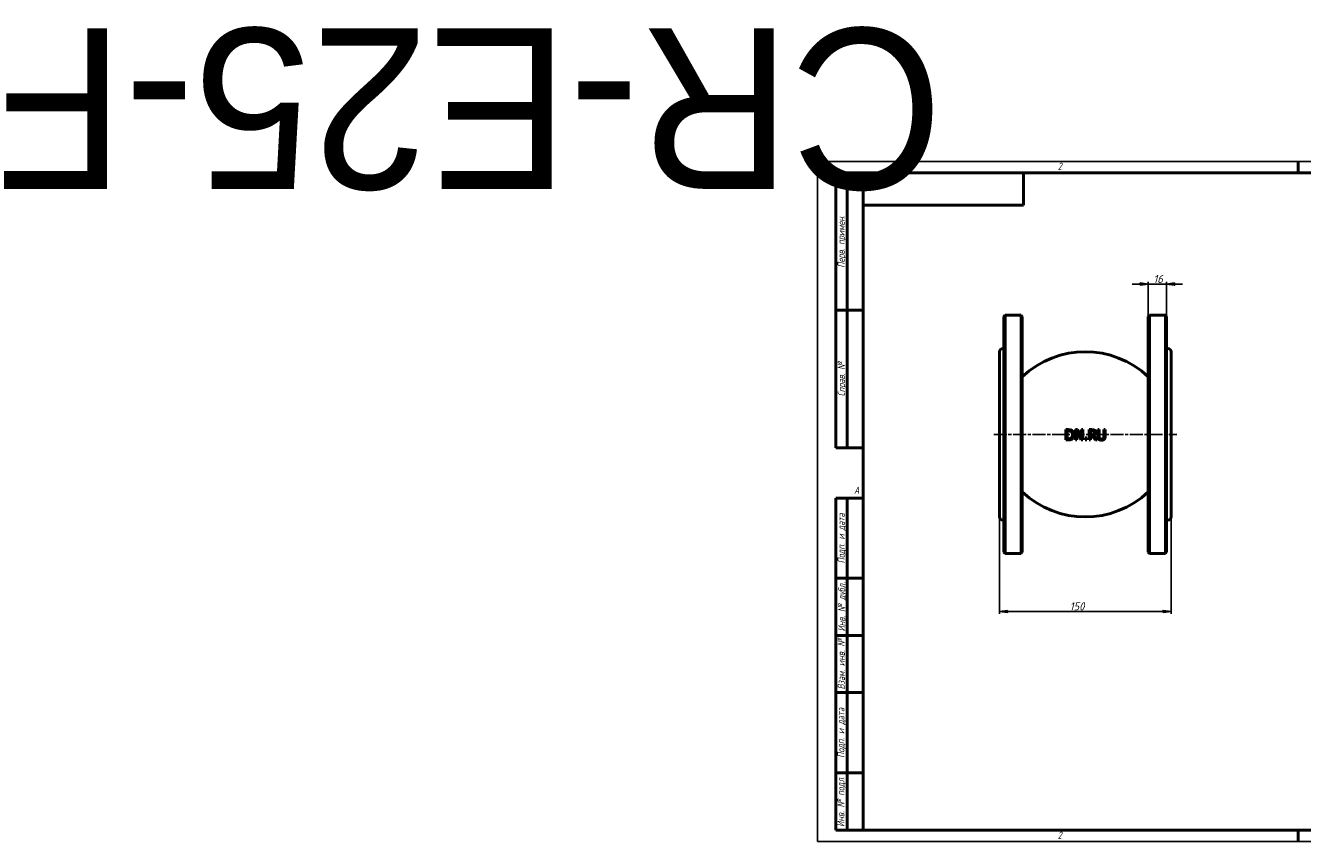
# Model space of a CAD drawing. Header units: millimetres. Extents: x -692 to 4606, y -139 to 713.
# Tile 1 of 3: x -692 to 424, y 0 to 713. Entities that reach past the tile are written whole.
import ezdxf
from ezdxf.enums import TextEntityAlignment as Align

# ---------------------------------------------------------------- set-up
doc = ezdxf.new("R2018")
doc.units = ezdxf.units.MM
doc.header["$LTSCALE"] = 2
doc.linetypes.add('CHAIN', pattern=[0.7087, 0.4724, -0.0591, 0.1181, -0.0591])
for name, color, linetype, lineweight in [('Видимый контур (ГОСТ)', 7, 'Continuous', 50), ('Кромка (ГОСТ)', 7, 'Continuous', 50), ('Обозначение (ГОСТ)', 7, 'Continuous', 25), ('Осевая линия (ГОСТ)', 7, 'Continuous', 25), ('Размер (ГОСТ)', 7, 'Continuous', 25), ('Эскизная геометрия (ГОСТ)', 7, 'Continuous', 50)]:
    doc.layers.add(name, color=color, linetype=linetype, lineweight=lineweight)
doc.styles.add('Альтернативный текст (ГОСТ)', font='arial.ttf', dxfattribs={"width": 0.8})
doc.styles.add('Обычный текст (ГОСТ)', font='GOST Common Italic.ttf')
doc.dimstyles.new('Обычный (ГОСТ)', dxfattribs={"dimscale": 2, "dimtxt": 3.5, "dimasz": 3.5, "dimexe": 1, "dimexo": 0, "dimgap": 0.5, "dimtad": 1, "dimtxsty": 'Обычный текст (ГОСТ)', "dimblk": 'Filled-1', "dimcen": 0.09, "dimdle": 15, "dimclrd": 256, "dimclre": 256, "dimclrt": 256, "dimazin": 2, "dimtfac": 0.714286, "dimtdec": 3, "dimtmove": 0, "dimatfit": 3, "dimfxl": 1, "dimtolj": 1, "dimlwd": 25, "dimlwe": 25, "dimarcsym": 0})

# ---------------------------------------------------------------- blocks, each defined once
blk = doc.blocks.new('Рамки ГОСТ - Рамка')
at = {"layer": 'Кромка (ГОСТ)', "lineweight": 25}
for p, q in [((0, 0), (0, 297)), ((0, 297), (420, 297)), ((420, 297), (420, 0)), ((420, 0), (0, 0))]:
    blk.add_line(p, q, dxfattribs=at)
at = {"layer": 'Кромка (ГОСТ)'}
for p, q in [((210, 292), (210, 297)), ((415, 292), (20, 292)), ((20, 292), (20, 5)), ((415, 5), (415, 292)), ((20, 5), (415, 5)), ((210, 5), (210, 0))]:
    blk.add_line(p, q, dxfattribs=at)
at = {"layer": 'Кромка (ГОСТ)', "char_height": 3.17, "attachment_point": 1, "style": 'Альтернативный текст (ГОСТ)'}
for s, insert, width in [('\\fGOST Common|b0|i1;{\\H3.1700;2}', (105, 296.5), 5.2328), ('\\fGOST Common|b0|i1;{\\H3.1700;1}', (315.02, 296.44), 5.2327), ('\\fGOST Common|b0|i1;{\\H3.1700;A}', (16, 155), 5.1335), ('\\fGOST Common|b0|i1;{\\H3.1700;A}', (416, 148.5), 5.0704), ('\\fGOST Common|b0|i1;{\\H3.1700;2}', (104.99, 4.3), 5.2328), ('\\fGOST Common|b0|i1;{\\H3.1700;1}', (315, 4.14), 6.6287), ('\\fGOST Common|b0|i1;{\\H3.1700;Формат А3}', (370, 4.39), 25.2103)]:
    blk.add_mtext(s, dxfattribs=dict(at, insert=insert, width=width))
blk = doc.blocks.new('ГОСТ - Доп. графы 1')
at = {"layer": 'Эскизная геометрия (ГОСТ)'}
for p, q in [((-12, 0), (-12, 145)), ((-12, 145), (0, 145)), ((-7, 145), (-7, 0)), ((-12, 110), (-7, 110)), ((-7, 110), (0, 110)), ((-12, 85), (-7, 85)), ((-7, 85), (0, 85)), ((-12, 60), (-7, 60)), ((-7, 60), (0, 60)), ((-12, 25), (-7, 25)), ((-7, 25), (0, 25)), ((0, 0), (-12, 0))]:
    blk.add_line(p, q, dxfattribs=at)
at = {"layer": 'Обозначение (ГОСТ)', "char_height": 3.17, "attachment_point": 5, "rotation": 90, "style": 'Альтернативный текст (ГОСТ)'}
for s, insert, width in [('\\fGOST Common|b0|i1;{\\H3.1700;Подп. и дата}', (-9.37, 127.41), 34.7679), ('\\fGOST Common|b0|i1;{\\H3.1700;Инв. № дубл.}', (-8.95, 97.55), 24.8438), ('\\fGOST Common|b0|i1;{\\H3.1700;Взам. инв. №}', (-9.58, 72.53), 24.8669), ('\\fGOST Common|b0|i1;{\\H3.1700;Подп. и дата}', (-9.5, 42.47), 35.1486), ('\\fGOST Common|b0|i1;{\\H3.1700;Инв. № подл.}', (-9.5, 12.41), 24.9618)]:
    blk.add_mtext(s, dxfattribs=dict(at, insert=insert, width=width))
at = {"layer": 'Обозначение (ГОСТ)', "lineweight": 30, "flags": 17}
for tag, p in [('Подп._и_дата_2', (-3.53, 127.51)), ('Инв._номер_дубликата', (-3.41, 97.47)), ('Взамен_инв._номера', (-3.46, 72.53)), ('Подп._и_дата_1', (-3.42, 42.35)), ('ИНВЕНТАРНЫЙ_НОМЕР', (-3.33, 12.68))]:
    blk.add_attdef(tag, text='', height=3.17, rotation=90, dxfattribs=at).set_placement(p, align=Align.MIDDLE_CENTER)
blk = doc.blocks.new('ГОСТ - Доп. графы 2')
at = {"layer": 'Эскизная геометрия (ГОСТ)'}
for p, q in [((-12, 0), (-12, 120)), ((-12, 120), (0, 120)), ((-7, 0), (-7, 120)), ((-12, 60), (0, 60)), ((0, 0), (-12, 0))]:
    blk.add_line(p, q, dxfattribs=at)
at = {"layer": 'Обозначение (ГОСТ)', "char_height": 3.17, "attachment_point": 5, "rotation": 90, "style": 'Альтернативный текст (ГОСТ)'}
for s, insert, width in [('\\fGOST Common|b0|i1;{\\H3.1700;Перв. примен.}', (-9.19, 90.05), 60.0143), ('\\fGOST Common|b0|i1;{\\H3.1700;Справ. №}', (-9.1, 30), 59.9357)]:
    blk.add_mtext(s, dxfattribs=dict(at, insert=insert, width=width))
at = {"layer": 'Обозначение (ГОСТ)', "lineweight": 30, "flags": 17}
for tag, p in [('Первичная_применяемость', (-3.65, 90.03)), ('Справочный_номер', (-3.55, 30.02))]:
    blk.add_attdef(tag, text='', height=3.17, rotation=90, dxfattribs=at).set_placement(p, align=Align.MIDDLE_CENTER)
blk = doc.blocks.new('ГОСТ - Доп. графы 3')
at = {"layer": 'Эскизная геометрия (ГОСТ)'}
for p, q in [((0, 0), (70, 0)), ((70, 0), (70, -14)), ((70, -14), (0, -14))]:
    blk.add_line(p, q, dxfattribs=at)
at = {"layer": 'Обозначение (ГОСТ)', "lineweight": 30}
blk.add_attdef('ОБОЗНАЧЕНИЕ', text='', height=5, rotation=180, dxfattribs=at).set_placement((34.94, -6.97), align=Align.MIDDLE_CENTER)
blk = doc.blocks.new('Filled-1')
at = {"color": 0}
for p, q in [((0, 0), (-1, 0.14)), ((-1, 0.14), (-1, -0.14)), ((-1, 0), (0, 0)), ((-1, -0.14), (0, 0))]:
    blk.add_line(p, q, dxfattribs=at)
at = {"color": 0, "flags": 128}
blk.add_lwpolyline([(-1, -0.14), (0, 0), (-1, 0.14), (-1, -0.14)], dxfattribs=at)
at = {"color": 0}
blk.add_solid([(-1, -0.14), (0, 0), (-1, 0.14), (-1, -0.14)], dxfattribs=at)
blk = doc.blocks.new('*D9')
at = {"layer": 'Defpoints', "color": 0, "linetype": 'Continuous', "transparency": 16777216}
for p in [(159, 283.7), (309, 283.7), (309, 200.9)]:
    blk.add_point(p, dxfattribs=at)
at = {"layer": 'Размер (ГОСТ)', "linetype": 'Continuous', "lineweight": 25, "transparency": 16777216}
for p, q in [((159, 283.7), (159, 198.9)), ((309, 283.7), (309, 198.9)), ((166, 200.9), (302, 200.9))]:
    blk.add_line(p, q, dxfattribs=at)
at = {"layer": 'Размер (ГОСТ)', "linetype": 'Continuous', "lineweight": 25, "transparency": 16777216, "xscale": 7, "yscale": 7, "zscale": 7, "rotation": 180}
blk.add_blockref('Filled-1', (159, 200.9), dxfattribs=at)
at = {"layer": 'Размер (ГОСТ)', "linetype": 'Continuous', "lineweight": 25, "transparency": 16777216, "xscale": 7, "yscale": 7, "zscale": 7}
blk.add_blockref('Filled-1', (309, 200.9), dxfattribs=at)
at = {"layer": 'Размер (ГОСТ)', "linetype": 'Continuous', "lineweight": 25, "transparency": 16777216, "insert": (220.4, 208.9), "char_height": 7, "attachment_point": 1, "style": 'Обычный текст (ГОСТ)'}
blk.add_mtext('\\A1;150', dxfattribs=at)
blk = doc.blocks.new('*D10')
at = {"layer": 'Defpoints', "color": 0, "linetype": 'Continuous', "transparency": 16777216}
for p in [(305, 486.9), (305, 458.7), (289, 405.9)]:
    blk.add_point(p, dxfattribs=at)
at = {"layer": 'Размер (ГОСТ)', "linetype": 'Continuous', "lineweight": 25, "transparency": 16777216}
for p, q in [((282, 486.9), (275, 486.9)), ((289, 405.9), (289, 488.9)), ((289, 486.9), (305, 486.9)), ((305, 458.7), (305, 488.9)), ((312, 486.9), (319, 486.9))]:
    blk.add_line(p, q, dxfattribs=at)
at = {"layer": 'Размер (ГОСТ)', "linetype": 'Continuous', "lineweight": 25, "transparency": 16777216, "xscale": 7, "yscale": 7, "zscale": 7}
blk.add_blockref('Filled-1', (289, 486.9), dxfattribs=at)
at = {"layer": 'Размер (ГОСТ)', "linetype": 'Continuous', "lineweight": 25, "transparency": 16777216, "xscale": 7, "yscale": 7, "zscale": 7, "rotation": 180}
blk.add_blockref('Filled-1', (305, 486.9), dxfattribs=at)
at = {"layer": 'Размер (ГОСТ)', "linetype": 'Continuous', "lineweight": 25, "transparency": 16777216, "insert": (293.5, 494.9), "char_height": 7, "attachment_point": 1, "style": 'Обычный текст (ГОСТ)'}
blk.add_mtext('\\A1;16', dxfattribs=at)

msp = doc.modelspace()

# ---------------------------------------------------------------- linework, layer by layer
at = {"layer": 'Видимый контур (ГОСТ)'}
for p, q in [((162.983, 458.667), (163.983, 459.667)), ((162.983, 252.667), (162.983, 458.667)), ((163.983, 459.667), (163.983, 251.667)), ((163.983, 459.667), (177.983, 459.667)), ((177.983, 251.667), (177.983, 459.667)), ((178.983, 458.667), (177.983, 459.667)), ((178.983, 458.667), (178.983, 252.667)), ((288.983, 458.667), (289.983, 459.667)), ((288.983, 252.667), (288.983, 458.667)), ((289.983, 459.667), (289.983, 251.667)), ((289.983, 459.667), (303.983, 459.667)), ((303.983, 251.667), (303.983, 459.667)), ((304.983, 458.667), (303.983, 459.667)), ((304.983, 458.667), (304.983, 252.667)), ((158.983, 283.667), (158.983, 427.667)), ((161.983, 430.667), (162.983, 430.667)), ((304.983, 430.667), (305.983, 430.667)), ((308.983, 427.667), (308.983, 283.667)), ((216.97, 350.752), (216.97, 359.752)), ((218.166, 358.716), (219.078, 358.716)), ((218.166, 358.716), (218.166, 351.787)), ((227.064, 359.752), (225.365, 359.752)), ((225.365, 350.752), (225.365, 359.752)), ((226.481, 358.512), (226.481, 350.752)), ((226.481, 358.512), (230.463, 350.752)), ((231.805, 359.752), (230.689, 359.752)), ((230.689, 352.626), (230.689, 359.752)), ((231.805, 359.752), (231.805, 350.752)), ((237.377, 350.752), (237.377, 359.752)), ((238.573, 358.716), (238.573, 355.332)), ((238.573, 358.716), (239.762, 358.716)), ((246.144, 359.752), (244.948, 359.752)), ((244.948, 354.136), (244.948, 359.752)), ((246.144, 359.752), (246.144, 354.136)), ((251.46, 359.752), (250.264, 359.752)), ((250.264, 354.107), (250.264, 359.752)), ((251.46, 359.752), (251.46, 354.136)), ((219.078, 351.787), (218.166, 351.787)), ((225.365, 350.752), (226.481, 350.752)), ((230.463, 350.752), (231.805, 350.752)), ((235.306, 352.473), (233.862, 352.473)), ((233.862, 350.752), (233.862, 352.473)), ((233.862, 350.752), (235.306, 350.752)), ((235.306, 352.473), (235.306, 350.752)), ((237.377, 350.752), (238.573, 350.752)), ((239.623, 355.332), (238.573, 355.332)), ((238.573, 354.333), (238.573, 350.752)), ((238.573, 354.333), (239.944, 354.333)), ((239.944, 354.333), (242.789, 350.752)), ((244.342, 350.752), (241.14, 354.668)), ((242.789, 350.752), (244.342, 350.752)), ((161.983, 280.667), (162.983, 280.667)), ((304.983, 280.667), (305.983, 280.667)), ((162.983, 252.667), (163.983, 251.667)), ((163.983, 251.667), (177.983, 251.667)), ((178.983, 252.667), (177.983, 251.667)), ((288.983, 252.667), (289.983, 251.667)), ((289.983, 251.667), (303.983, 251.667)), ((304.983, 252.667), (303.983, 251.667))]:
    msp.add_line(p, q, dxfattribs=at)
for centre, radius, start, end in [((161.983, 427.667), 3, 90, 180), ((233.983, 347.82), 80, 46.567463, 133.432537), ((305.983, 427.667), 3, 0, 90), ((233.983, 363.514), 80, 226.567463, 313.432537), ((161.983, 283.667), 3, 180, 270), ((305.983, 283.667), 3, 270, 0)]:
    msp.add_arc(centre, radius, start, end, dxfattribs=at)
for centre, major_axis, ratio, start_param, end_param in [((233.983, 359.751), (-80.371, 0), 0.00001106, 4.8996637, 4.92568423), ((230.06, 353.865), (-33.563, 65.978), 0.00001247, 1.48145718, 1.58957758), ((233.983, 359.75), (-80.373, 0), 0.00001415, 4.64124992, 4.67015404), ((233.983, 350.753), (80.313, 0), 0.00001391, 4.49893897, 4.52525629)]:
    msp.add_ellipse(centre, major_axis=major_axis, ratio=ratio, start_param=start_param, end_param=end_param, dxfattribs=at)
for points, knots in [([(222.243, 359.037), (221.9, 359.262), (221.512, 359.421), (220.825, 359.616), (220.252, 359.752), (219.02, 359.752)], [0, 0, 0, 0, 0.12454834, 0.12454834, 0.217787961, 0.217787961, 0.217787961, 0.217787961]), ([(219.078, 358.716), (219.897, 358.716), (220.355, 358.618), (220.927, 358.447), (221.198, 358.328), (221.456, 358.176)], [-0.181866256, -0.181866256, -0.181866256, -0.181866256, -0.090701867, -0.090701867, 0, 0, 0, 0]), ([(221.456, 358.176), (221.693, 358.031), (221.904, 357.853), (222.269, 357.425), (222.413, 357.183), (222.627, 356.677), (222.699, 356.419), (222.798, 355.861), (222.819, 355.558), (222.819, 355.259)], [-0.339530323, -0.339530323, -0.339530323, -0.339530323, -0.255203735, -0.255203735, -0.169997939, -0.169997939, -0.0898836, -0.0898836, 0, 0, 0, 0]), ([(224.067, 355.244), (224.067, 355.87), (223.985, 356.5), (223.595, 357.569), (223.361, 357.934), (222.894, 358.529), (222.59, 358.807), (222.243, 359.037)], [0, 0, 0, 0, 0.187759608, 0.187759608, 0.341958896, 0.341958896, 0.532645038, 0.532645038, 0.532645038, 0.532645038]), ([(241.986, 359.278), (241.835, 359.375), (241.676, 359.459), (241.346, 359.589), (241.179, 359.636), (240.575, 359.737), (240.134, 359.752), (239.696, 359.752)], [0, 0, 0, 0, 0.054187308, 0.054187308, 0.10665973, 0.10665973, 0.238363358, 0.238363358, 0.238363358, 0.238363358]), ([(239.762, 358.716), (239.988, 358.716), (240.231, 358.705), (240.607, 358.649), (240.735, 358.618), (240.973, 358.533), (241.086, 358.479), (241.191, 358.41)], [-0.132580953, -0.132580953, -0.132580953, -0.132580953, -0.076125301, -0.076125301, -0.037813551, -0.037813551, 0, 0, 0, 0]), ([(241.14, 354.668), (241.452, 354.784), (241.744, 354.94), (242.262, 355.349), (242.467, 355.583), (242.748, 356.026), (242.845, 356.256), (242.979, 356.763), (243.007, 357.035), (243.007, 357.308)], [0, 0, 0, 0, 0.100018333, 0.100018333, 0.198619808, 0.198619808, 0.289330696, 0.289330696, 0.387661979, 0.387661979, 0.387661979, 0.387661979]), ([(241.191, 358.41), (241.293, 358.341), (241.384, 358.261), (241.462, 358.166), (241.491, 358.131), (241.516, 358.097), (241.538, 358.063), (241.559, 358.03), (241.578, 357.998), (241.594, 357.967), (241.604, 357.948), (241.613, 357.929), (241.622, 357.91), (241.629, 357.893), (241.637, 357.877), (241.643, 357.861), (241.692, 357.741), (241.724, 357.616), (241.742, 357.488), (241.755, 357.398), (241.76, 357.306), (241.76, 357.214)], [-0.121287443, -0.121287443, -0.121287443, -0.121287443, -0.095768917, -0.095768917, -0.095768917, -0.086384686, -0.086384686, -0.086384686, -0.077326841, -0.077326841, -0.077326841, -0.071655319, -0.071655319, -0.071655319, -0.066493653, -0.066493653, -0.066493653, -0.027644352, -0.027644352, -0.027644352, 0, 0, 0, 0]), ([(241.76, 357.214), (241.76, 357.045), (241.748, 356.874), (241.718, 356.708), (241.7, 356.611), (241.678, 356.524), (241.652, 356.444), (241.647, 356.428), (241.642, 356.412), (241.636, 356.397), (241.622, 356.356), (241.607, 356.318), (241.591, 356.282), (241.509, 356.098), (241.396, 355.937), (241.25, 355.799)], [-0.138484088, -0.138484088, -0.138484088, -0.138484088, -0.099567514, -0.099567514, -0.099567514, -0.076920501, -0.076920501, -0.076920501, -0.072350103, -0.072350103, -0.072350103, -0.060397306, -0.060397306, -0.060397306, 0, 0, 0, 0]), ([(243.007, 357.308), (243.007, 357.579), (242.978, 357.854), (242.863, 358.225), (242.77, 358.494), (242.378, 358.981), (242.195, 359.143), (241.986, 359.278)], [0, 0, 0, 0, 0.081146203, 0.081146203, 0.116603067, 0.116603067, 0.13998289, 0.13998289, 0.13998289, 0.13998289]), ([(219.042, 350.752), (219.503, 350.752), (220.003, 350.771), (220.815, 350.882), (221.091, 350.948), (221.667, 351.156), (221.955, 351.302), (222.229, 351.474)], [0, 0, 0, 0, 0.140816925, 0.140816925, 0.249546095, 0.249546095, 0.370066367, 0.370066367, 0.370066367, 0.370066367]), ([(221.565, 352.385), (221.353, 352.236), (221.125, 352.118), (220.749, 351.983), (220.505, 351.905), (219.761, 351.804), (219.415, 351.787), (219.078, 351.787)], [-0.460462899, -0.460462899, -0.460462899, -0.460462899, -0.228973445, -0.228973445, -0.102784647, -0.102784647, 0, 0, 0, 0]), ([(222.819, 355.259), (222.819, 354.809), (222.776, 354.342), (222.588, 353.689), (222.469, 353.362), (222.051, 352.776), (221.826, 352.561), (221.565, 352.385)], [-0.453902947, -0.453902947, -0.453902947, -0.453902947, -0.217425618, -0.217425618, -0.095593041, -0.095593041, 0, 0, 0, 0]), ([(222.229, 351.474), (222.484, 351.643), (222.715, 351.841), (223.136, 352.305), (223.319, 352.566), (223.672, 353.201), (223.82, 353.573), (224.021, 354.389), (224.067, 354.815), (224.067, 355.244)], [0, 0, 0, 0, 0.093040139, 0.093040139, 0.189508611, 0.189508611, 0.311974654, 0.311974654, 0.439443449, 0.439443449, 0.439443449, 0.439443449]), ([(241.25, 355.799), (241.122, 355.671), (240.975, 355.572), (240.754, 355.48), (240.587, 355.415), (240.045, 355.343), (239.833, 355.332), (239.623, 355.332)], [-0.479217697, -0.479217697, -0.479217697, -0.479217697, -0.164476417, -0.164476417, -0.063020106, -0.063020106, 0, 0, 0, 0]), ([(244.948, 354.136), (244.948, 353.727), (244.974, 353.298), (245.125, 352.502), (245.227, 352.246), (245.445, 351.813), (245.609, 351.59), (245.808, 351.393)], [0, 0, 0, 0, 0.122687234, 0.122687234, 0.243378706, 0.243378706, 0.410125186, 0.410125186, 0.410125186, 0.410125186]), ([(245.808, 351.393), (245.934, 351.268), (246.071, 351.157), (246.373, 350.961), (246.534, 350.878), (247.001, 350.693), (247.467, 350.562), (248.2, 350.562)], [0, 0, 0, 0, 0.05392904, 0.05392904, 0.109294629, 0.109294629, 0.206767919, 0.206767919, 0.206767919, 0.206767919]), ([(246.53, 352.32), (246.449, 352.443), (246.381, 352.574), (246.261, 352.889), (246.23, 353.042), (246.159, 353.467), (246.144, 353.818), (246.144, 354.136)], [0, 0, 0, 0, 0.044763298, 0.044763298, 0.10159676, 0.10159676, 0.259939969, 0.259939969, 0.259939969, 0.259939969]), ([(248.2, 351.583), (248.022, 351.583), (247.841, 351.595), (247.665, 351.626), (247.655, 351.628), (247.646, 351.63), (247.636, 351.632), (247.554, 351.647), (247.48, 351.665), (247.416, 351.685), (247.365, 351.7), (247.319, 351.716), (247.278, 351.731), (247.244, 351.744), (247.214, 351.757), (247.187, 351.769), (247.18, 351.772), (247.174, 351.775), (247.167, 351.778), (246.989, 351.86), (246.83, 351.97), (246.695, 352.112), (246.634, 352.177), (246.579, 352.246), (246.53, 352.32)], [-0.150570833, -0.150570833, -0.150570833, -0.150570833, -0.12237872, -0.12237872, -0.12237872, -0.120839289, -0.120839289, -0.120839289, -0.10758988, -0.10758988, -0.10758988, -0.097164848, -0.097164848, -0.097164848, -0.088542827, -0.088542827, -0.088542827, -0.086454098, -0.086454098, -0.086454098, -0.026798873, -0.026798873, -0.026798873, 0, 0, 0, 0]), ([(249.878, 352.32), (249.817, 352.227), (249.746, 352.143), (249.584, 351.991), (249.494, 351.924), (249.206, 351.756), (249.008, 351.692), (248.636, 351.604), (248.418, 351.583), (248.2, 351.583)], [0, 0, 0, 0, 0.033278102, 0.033278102, 0.067258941, 0.067258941, 0.134172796, 0.134172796, 0.223109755, 0.223109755, 0.223109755, 0.223109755]), ([(248.2, 350.562), (248.543, 350.562), (248.901, 350.588), (249.427, 350.704), (249.693, 350.78), (250.209, 351.059), (250.415, 351.212), (250.6, 351.393)], [0, 0, 0, 0, 0.104533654, 0.104533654, 0.164092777, 0.164092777, 0.210972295, 0.210972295, 0.210972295, 0.210972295]), ([(250.264, 354.107), (250.264, 353.832), (250.252, 353.54), (250.184, 353.049), (250.146, 352.897), (250.043, 352.606), (249.969, 352.458), (249.878, 352.32)], [0, 0, 0, 0, 0.082249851, 0.082249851, 0.148356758, 0.148356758, 0.225828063, 0.225828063, 0.225828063, 0.225828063]), ([(250.6, 351.393), (250.764, 351.55), (250.904, 351.727), (251.171, 352.185), (251.244, 352.423), (251.418, 353.067), (251.46, 353.62), (251.46, 354.136)], [0, 0, 0, 0, 0.068587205, 0.068587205, 0.159174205, 0.159174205, 0.471131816, 0.471131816, 0.471131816, 0.471131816])]:
    msp.add_open_spline(points, degree=3, knots=knots, dxfattribs=at)
at = {"layer": 'Осевая линия (ГОСТ)', "linetype": 'CHAIN', "ltscale": 11.993792}
msp.add_line((153.983, 355.667), (313.983, 355.667), dxfattribs=at)

# ---------------------------------------------------------------- block references
ref = msp.add_blockref('ГОСТ - Доп. графы 3', (40, 584), dxfattribs=dict(xscale=2, yscale=2, zscale=2))
lines = msp.add_mtext('CR-E25-F', dxfattribs={"layer": 'Обозначение (ГОСТ)', "insert": (109.884, 570.065), "char_height": 140.2497, "attachment_point": 1, "rotation": 180})
ref.add_attrib('ОБОЗНАЧЕНИЕ', '', (109.884, 570.065)).embed_mtext(lines)
at = {"xscale": 2, "yscale": 2, "zscale": 2}
for name, p in [('Рамки ГОСТ - Рамка', (0, 0)), ('ГОСТ - Доп. графы 2', (40, 344)), ('ГОСТ - Доп. графы 1', (40, 10))]:
    msp.add_blockref(name, p, dxfattribs=at)

# ---------------------------------------------------------------- dimensions: what is measured, and where the dimension line sits
at = {"layer": 'Размер (ГОСТ)', "linetype": 'Continuous', "lineweight": 25}
for base, p1, p2, override, picture, middle in [((304.983, 486.909), (288.983, 405.914), (304.983, 458.667), {"dimgap": 0.5, "dimdec": 2, "dimtol": 0, "dimlim": 0, "dimtp": 0, "dimtm": 0, "dimtdec": 3, "dimtofl": 1, "dimatfit": 1}, '*D10', (296.983, 486.909)), ((308.983, 200.944), (158.983, 283.667), (308.983, 283.667), {"dimgap": 0.5, "dimdec": 2, "dimtol": 0, "dimlim": 0, "dimtp": 0, "dimtm": 0, "dimtdec": 3, "dimtofl": 0, "dimatfit": 1}, '*D9', (226.483, 200.944))]:
    dim = msp.add_linear_dim(base=base, p1=p1, p2=p2, angle=180, dimstyle='Обычный (ГОСТ)', override=override, dxfattribs=at)
    dim.commit()
    dim.dimension.update_dxf_attribs({"geometry": picture, "text_midpoint": middle, "dimtype": 160})

doc.saveas('drawing.dxf')
